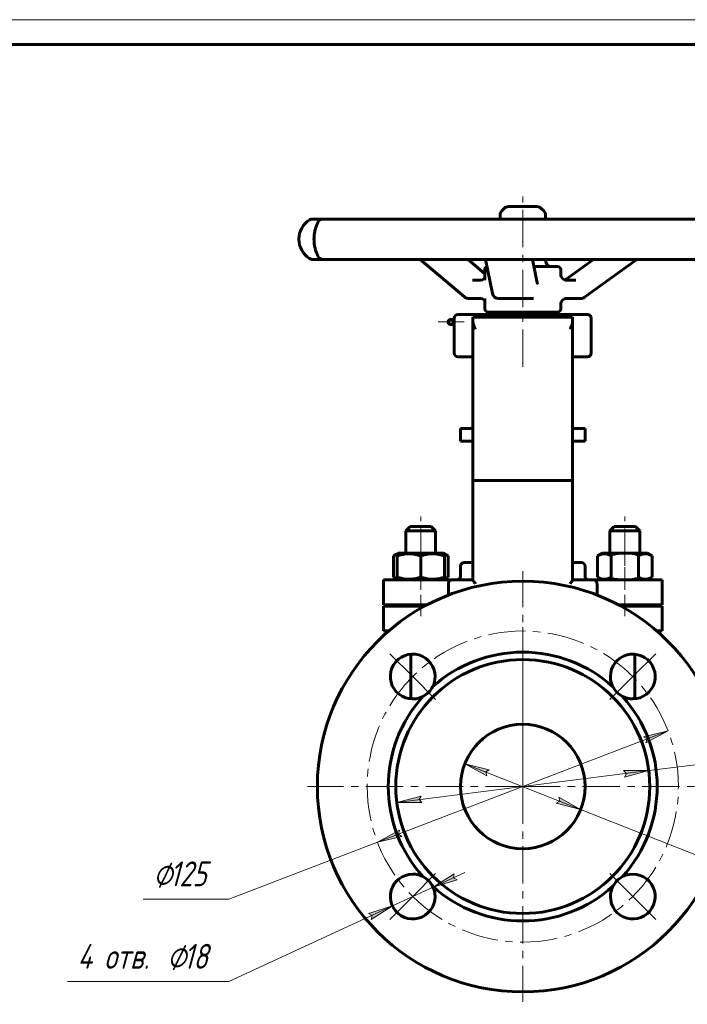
# Model space of a CAD drawing. Header units: millimetres. Extents: x 0 to 420, y 0 to 297.
# Tile 6 of 7: x 210 to 344, y 99 to 297. Entities that reach past the tile are written whole.
import ezdxf

# ---------------------------------------------------------------- set-up
doc = ezdxf.new("R2010")
doc.units = ezdxf.units.MM
for name, pattern in [('K5LT-1', [0]), ('K5LT_AXLED', [12, 7.5, -1.5, 1.5, -1.5]), ('K5LT_BASIC', [0]), ('K5LT_THIN', [0])]:
    doc.linetypes.add(name, pattern=pattern)
doc.layers.add('Системный слой', color=7, linetype='Continuous')
doc.layers.add('Системный слой (1)', color=7, linetype='Continuous', true_color=0x6c6c6c)
doc.styles.add('KDIMTEXTSTYLE', font='txt', dxfattribs={"width": 0.96, "oblique": 15, "height": 5})
doc.styles.add('KTEXTSTYLE', font='txt', dxfattribs={"width": 0.96, "height": 5})
doc.dimstyles.new('KDIMSTYLE (0.50)', dxfattribs={"dimtxt": 5, "dimasz": 1, "dimexe": 2, "dimexo": 0, "dimgap": 1, "dimtad": 1, "dimlfac": 2, "dimtxsty": 'KDIMTEXTSTYLE', "dimsah": 1, "dimcen": 0, "dimdle": 1, "dimadec": 0, "dimazin": 0, "dimtfac": 0.667, "dimtmove": 0, "dimatfit": 3, "dimfxl": 1, "dimtvp": 1, "dimtolj": 1, "dimtzin": 0, "dimarcsym": 0})

# ---------------------------------------------------------------- blocks, each defined once
blk = doc.blocks.new('U20')
at = {"layer": 'Системный слой (1)', "color": 150, "linetype": 'K5LT_BASIC', "lineweight": 60, "true_color": 0x0080ff}
for p, q in [((302.53, 241.01), (302.92, 240.93)), ((302.92, 240.93), (303.24, 240.72)), ((303.24, 240.72), (303.42, 240.49))]:
    blk.add_line(p, q, dxfattribs=at)
blk = doc.blocks.new('U21')
at = {"layer": 'Системный слой (1)', "color": 150, "linetype": 'K5LT_BASIC', "lineweight": 60, "true_color": 0x0080ff}
for p, q in [((318.65, 245.89), (318.65, 246.81)), ((318.65, 238.89), (318.65, 239.79))]:
    blk.add_line(p, q, dxfattribs=at)
blk = doc.blocks.new('U22')
at = {"layer": 'Системный слой (1)', "color": 150, "linetype": 'K5LT_BASIC', "lineweight": 60, "true_color": 0x0080ff}
for p, q in [((302.92, 244.75), (302.53, 244.67)), ((302.53, 244.67), (302.53, 244.67)), ((303.24, 244.96), (302.92, 244.75)), ((303.42, 245.19), (303.24, 244.96))]:
    blk.add_line(p, q, dxfattribs=at)
blk = doc.blocks.new('U23')
at = {"layer": 'Системный слой (1)', "color": 150, "linetype": 'K5LT_BASIC', "lineweight": 60, "true_color": 0x0080ff}
for p, q in [((303.42, 240.94), (303.42, 240.96)), ((303.42, 240.92), (303.42, 240.94)), ((303.42, 240.91), (303.42, 240.92))]:
    blk.add_line(p, q, dxfattribs=at)
blk = doc.blocks.new('U24')
at = {"layer": 'Системный слой (1)', "color": 150, "linetype": 'K5LT_BASIC', "lineweight": 60, "true_color": 0x0080ff}
for p, q in [((315.61, 256.96), (315.61, 257.73)), ((315.61, 248.64), (315.61, 248.84))]:
    blk.add_line(p, q, dxfattribs=at)
blk = doc.blocks.new('U25')
at = {"layer": 'Системный слой (1)', "color": 150, "linetype": 'K5LT_BASIC', "lineweight": 60, "true_color": 0x0080ff}
for p, q in [((304.03, 238.28), (310.06, 238.28)), ((310.06, 238.28), (318.04, 238.28))]:
    blk.add_line(p, q, dxfattribs=at)
blk = doc.blocks.new('U26')
at = {"layer": 'Системный слой (1)', "color": 150, "linetype": 'K5LT_BASIC', "lineweight": 60, "true_color": 0x0080ff}
for p, q in [((303.42, 244.71), (303.42, 246.81)), ((303.42, 238.89), (303.42, 240.97))]:
    blk.add_line(p, q, dxfattribs=at)
blk = doc.blocks.new('U27')
at = {"layer": 'Системный слой (1)', "color": 150, "linetype": 'K5LT_BASIC', "lineweight": 60, "true_color": 0x0080ff}
for p, q in [((319.58, 244.76), (319.51, 244.72)), ((319.66, 244.8), (319.58, 244.76)), ((319.74, 244.85), (319.66, 244.8))]:
    blk.add_line(p, q, dxfattribs=at)
blk = doc.blocks.new('U28')
at = {"layer": 'Системный слой (1)', "color": 150, "linetype": 'K5LT_BASIC', "lineweight": 60, "true_color": 0x0080ff}
for p, q in [((297.04, 236.28), (297.04, 236.78)), ((297.04, 235.78), (297.04, 236.28))]:
    blk.add_line(p, q, dxfattribs=at)
blk = doc.blocks.new('U29')
at = {"layer": 'Системный слой (1)', "color": 150, "linetype": 'K5LT_BASIC', "lineweight": 60, "true_color": 0x0080ff}
for p, q in [((297.29, 236.78), (297.29, 237.03)), ((297.29, 230.03), (297.29, 235.78))]:
    blk.add_line(p, q, dxfattribs=at)
blk = doc.blocks.new('U30')
at = {"layer": 'Системный слой (1)', "color": 150, "linetype": 'K5LT_BASIC', "lineweight": 60, "true_color": 0x0080ff}
for p, q in [((297.29, 236.71), (297.29, 236.78)), ((297.29, 236.53), (297.29, 236.71)), ((297.29, 236.28), (297.29, 236.53)), ((297.29, 236.11), (297.29, 236.28)), ((297.29, 235.9), (297.29, 236.11)), ((297.29, 235.79), (297.29, 235.9)), ((297.29, 235.78), (297.29, 235.79))]:
    blk.add_line(p, q, dxfattribs=at)
blk = doc.blocks.new('U31')
at = {"layer": 'Системный слой (1)', "color": 150, "linetype": 'K5LT_BASIC', "lineweight": 60, "true_color": 0x0080ff}
for p, q in [((298.04, 229.28), (301.04, 229.28)), ((321.04, 229.28), (324.04, 229.28))]:
    blk.add_line(p, q, dxfattribs=at)
blk = doc.blocks.new('U32')
at = {"layer": 'Системный слой (1)', "color": 150, "linetype": 'K5LT_BASIC', "lineweight": 60, "true_color": 0x0080ff}
for p, q in [((297.14, 236.28), (297.14, 236.78)), ((297.14, 235.78), (297.14, 236.28))]:
    blk.add_line(p, q, dxfattribs=at)
blk = doc.blocks.new('U33')
at = {"layer": 'Системный слой (1)', "color": 150, "linetype": 'K5LT_BASIC', "lineweight": 60, "true_color": 0x0080ff}
for p, q in [((296.05, 236.28), (296.05, 236.4)), ((296.05, 236.15), (296.05, 236.28))]:
    blk.add_line(p, q, dxfattribs=at)
blk = doc.blocks.new('U34')
at = {"layer": 'Системный слой (1)', "color": 150, "linetype": 'K5LT_BASIC', "lineweight": 60, "true_color": 0x0080ff}
for p, q in [((285.05, 185.02), (285.29, 184.89)), ((285.29, 184.89), (285.54, 184.78)), ((285.54, 184.78), (285.79, 184.69))]:
    blk.add_line(p, q, dxfattribs=at)
blk = doc.blocks.new('U35')
at = {"layer": 'Системный слой (1)', "color": 150, "linetype": 'K5LT_BASIC', "lineweight": 60, "true_color": 0x0080ff}
for p, q in [((295.29, 184.69), (295.53, 184.78)), ((295.53, 184.78), (295.78, 184.89)), ((295.78, 184.89), (296.02, 185.02))]:
    blk.add_line(p, q, dxfattribs=at)
blk = doc.blocks.new('U36')
at = {"layer": 'Системный слой (1)', "color": 150, "linetype": 'K5LT_BASIC', "lineweight": 60, "true_color": 0x0080ff}
for p, q in [((295.53, 189.54), (295.29, 189.62)), ((295.78, 189.43), (295.53, 189.54)), ((296.02, 189.3), (295.78, 189.43))]:
    blk.add_line(p, q, dxfattribs=at)
blk = doc.blocks.new('U37')
at = {"layer": 'Системный слой (1)', "color": 150, "linetype": 'K5LT_BASIC', "lineweight": 60, "true_color": 0x0080ff}
for p, q in [((285.29, 189.43), (285.05, 189.3)), ((285.54, 189.54), (285.29, 189.43)), ((285.79, 189.62), (285.54, 189.54))]:
    blk.add_line(p, q, dxfattribs=at)
blk = doc.blocks.new('U38')
at = {"layer": 'Системный слой (1)', "color": 150, "linetype": 'K5LT_BASIC', "lineweight": 60, "true_color": 0x0080ff}
for p, q in [((288.41, 195.21), (290.54, 195.21)), ((290.54, 195.21), (292.66, 195.21))]:
    blk.add_line(p, q, dxfattribs=at)
blk = doc.blocks.new('U39')
at = {"layer": 'Системный слой (1)', "color": 150, "linetype": 'K5LT_BASIC', "lineweight": 60, "true_color": 0x0080ff}
for p, q in [((287.54, 194.33), (290.54, 194.33)), ((290.54, 194.33), (293.54, 194.33))]:
    blk.add_line(p, q, dxfattribs=at)
blk = doc.blocks.new('U40')
at = {"layer": 'Системный слой (1)', "color": 150, "linetype": 'K5LT_BASIC', "lineweight": 60, "true_color": 0x0080ff}
for p, q in [((290.54, 189.86), (286.02, 189.86)), ((295.05, 189.86), (290.54, 189.86))]:
    blk.add_line(p, q, dxfattribs=at)
blk = doc.blocks.new('D6')
at = {"layer": 'Системный слой (1)'}
for points in [[(303.59, 145.89), (304.3, 146.32), (299.41, 147.55), (303.82, 145.1)], [(322.66, 138.37), (318.25, 140.82), (318.48, 140.02), (317.77, 139.59)]]:
    blk.add_hatch(color=7, dxfattribs=at).paths.add_polyline_path(points)
at = {"layer": 'Системный слой (1)', "color": 7, "linetype": 'K5LT_THIN', "lineweight": 18}
for p, q in [((299.41, 147.55), (304.3, 146.32)), ((303.82, 145.1), (299.41, 147.55)), ((299.41, 147.55), (322.66, 138.37)), ((304.3, 146.32), (303.59, 145.89)), ((303.59, 145.89), (303.82, 145.1)), ((318.48, 140.02), (318.25, 140.82)), ((318.25, 140.82), (322.66, 138.37)), ((317.77, 139.59), (318.48, 140.02)), ((322.66, 138.37), (317.77, 139.59)), ((322.66, 138.37), (366.47, 121.08)), ((366.47, 121.08), (381.55, 121.08))]:
    blk.add_line(p, q, dxfattribs=at)
blk.add_wipeout([(368.47, 122.08), (368.47, 129.46), (379.11, 129.46), (379.11, 122.08)]).dxf.layer = 'Системный слой (1)'
at = {"layer": 'Системный слой (1)', "color": 7, "char_height": 5, "attachment_point": 1, "style": 'KTEXTSTYLE'}
for s, insert in [('\\fArial|b0|c204|p34;\\H5.0;\\W1.000;\\Q15;\\fGOST Type AU|b0|i0|c204|p34;\\Q15;\\W0.960;⌀', (368.47, 128.66)), ('\\fArial|b0|c204|p34;\\H5.0;\\W1.000;\\Q15;\\fGOST Type AU|b0|i0|c204|p34;\\Q15;\\W0.960;50', (371.78, 128.66))]:
    blk.add_mtext(s, dxfattribs=dict(at, insert=insert))
blk = doc.blocks.new('KDIMARROW_01')
at = {"layer": 'Системный слой'}
blk.add_hatch(color=0, dxfattribs=at).paths.add_polyline_path([(0, 0), (-5, 0.66), (-4.5, 0), (-5, -0.66)])
at = {"layer": 'Системный слой', "color": 0, "linetype": 'K5LT_THIN', "lineweight": 18}
for p, q in [((-4.5, 0), (-5, 0.66)), ((-5, 0.66), (0, 0)), ((0, 0), (-5, -0.66)), ((-5, -0.66), (-4.5, 0))]:
    blk.add_line(p, q, dxfattribs=at)
at = {"layer": 'Системный слой (1)', "color": 0, "linetype": 'K5LT_THIN', "lineweight": 18}
blk.add_line((311.04, 142.96), (310.54, 142.96), dxfattribs=at)
blk = doc.blocks.new('D7')
at = {"layer": 'Системный слой (1)'}
for points in [[(331.46, 144.87), (336.34, 146.15), (331.29, 146.17), (331.87, 145.58)], [(290.78, 139.74), (290.2, 140.33), (290.61, 141.05), (285.74, 139.77)]]:
    blk.add_hatch(color=7, dxfattribs=at).paths.add_polyline_path(points)
at = {"layer": 'Системный слой (1)', "color": 7, "linetype": 'K5LT_THIN', "lineweight": 18}
for p, q in [((336.34, 146.15), (365.87, 149.87)), ((365.87, 149.87), (383.47, 149.87)), ((285.74, 139.77), (336.34, 146.15)), ((331.87, 145.58), (331.29, 146.17)), ((331.29, 146.17), (336.34, 146.15)), ((336.34, 146.15), (331.46, 144.87)), ((331.46, 144.87), (331.87, 145.58)), ((285.74, 139.77), (290.61, 141.05)), ((290.61, 141.05), (290.2, 140.33)), ((290.78, 139.74), (285.74, 139.77)), ((290.2, 140.33), (290.78, 139.74))]:
    blk.add_line(p, q, dxfattribs=at)
blk.add_wipeout([(367.87, 150.87), (367.87, 158.25), (380.92, 158.25), (380.92, 150.87)]).dxf.layer = 'Системный слой (1)'
at = {"layer": 'Системный слой (1)', "color": 7, "char_height": 5, "attachment_point": 1, "style": 'KTEXTSTYLE'}
for s, insert in [('\\fArial|b0|c204|p34;\\H5.0;\\W1.000;\\Q15;\\fGOST Type AU|b0|i0|c204|p34;\\Q15;\\W0.960;⌀', (367.87, 157.46)), ('\\fArial|b0|c204|p34;\\H5.0;\\W1.000;\\Q15;\\fGOST Type AU|b0|i0|c204|p34;\\Q15;\\W0.960;102', (371.18, 157.46))]:
    blk.add_mtext(s, dxfattribs=dict(at, insert=insert))
blk = doc.blocks.new('D8')
at = {"layer": 'Системный слой (1)'}
for points in [[(335.78, 151.74), (340.22, 154.14), (335.31, 152.97), (336.01, 152.53)], [(286.76, 132.95), (286.06, 133.38), (286.29, 134.18), (281.86, 131.77)]]:
    blk.add_hatch(color=7, dxfattribs=at).paths.add_polyline_path(points)
at = {"layer": 'Системный слой (1)', "color": 7, "linetype": 'K5LT_THIN', "lineweight": 18}
for p, q in [((340.22, 154.14), (281.86, 131.77)), ((335.31, 152.97), (340.22, 154.14)), ((336.01, 152.53), (335.31, 152.97)), ((340.22, 154.14), (335.78, 151.74)), ((335.78, 151.74), (336.01, 152.53)), ((281.86, 131.77), (286.29, 134.18)), ((286.76, 132.95), (281.86, 131.77)), ((286.29, 134.18), (286.06, 133.38)), ((286.06, 133.38), (286.76, 132.95)), ((281.86, 131.77), (252.01, 120.33)), ((252.01, 120.33), (234.81, 120.33))]:
    blk.add_line(p, q, dxfattribs=at)
blk.add_wipeout([(236.81, 121.33), (236.81, 128.71), (249.48, 128.71), (249.48, 121.33)]).dxf.layer = 'Системный слой (1)'
at = {"layer": 'Системный слой (1)', "color": 7, "char_height": 5, "attachment_point": 1, "style": 'KTEXTSTYLE'}
for s, insert in [('\\fArial|b0|c204|p34;\\H5.0;\\W1.000;\\Q15;\\fGOST Type AU|b0|i0|c204|p34;\\Q15;\\W0.960;⌀', (236.81, 127.92)), ('\\fArial|b0|c204|p34;\\H5.0;\\W1.000;\\Q15;\\fGOST Type AU|b0|i0|c204|p34;\\Q15;\\W0.960;125', (240.12, 127.92))]:
    blk.add_mtext(s, dxfattribs=dict(at, insert=insert))
blk = doc.blocks.new('U41')
at = {"layer": 'Системный слой (1)', "color": 30, "linetype": 'K5LT_AXLED', "lineweight": 18, "true_color": 0xff8000}
for q in [(311.04, 186.21), (267.79, 142.96), (354.29, 142.96), (311.04, 99.71)]:
    blk.add_line((311.04, 142.96), q, dxfattribs=at)
blk = doc.blocks.new('D9')
at = {"layer": 'Системный слой (1)'}
for points in [[(297.11, 124.64), (297.84, 124.25), (293.02, 122.75), (297.28, 125.45)], [(280.59, 116.27), (284.85, 118.97), (280.04, 117.47), (280.77, 117.08)]]:
    blk.add_hatch(color=7, dxfattribs=at).paths.add_polyline_path(points)
at = {"layer": 'Системный слой (1)', "color": 7, "linetype": 'K5LT_THIN', "lineweight": 18}
for p, q in [((293.02, 122.75), (299.37, 125.69)), ((297.28, 125.45), (293.02, 122.75)), ((297.11, 124.64), (297.28, 125.45)), ((297.84, 124.25), (297.11, 124.64)), ((293.02, 122.75), (284.85, 118.97)), ((293.02, 122.75), (297.84, 124.25)), ((284.85, 118.97), (252.01, 103.77)), ((284.85, 118.97), (278.5, 116.03)), ((284.85, 118.97), (280.04, 117.47)), ((280.59, 116.27), (284.85, 118.97)), ((280.04, 117.47), (280.77, 117.08)), ((280.77, 117.08), (280.59, 116.27)), ((252.01, 103.77), (219.6, 103.77))]:
    blk.add_line(p, q, dxfattribs=at)
blk.add_wipeout([(221.6, 104.77), (221.6, 112.15), (248.87, 112.15), (248.87, 104.77)]).dxf.layer = 'Системный слой (1)'
at = {"layer": 'Системный слой (1)', "color": 7, "char_height": 5, "attachment_point": 1, "style": 'KTEXTSTYLE'}
for s, insert in [('\\fArial|b0|c204|p34;\\H5.0;\\W1.000;\\Q15;\\fGOST Type AU|b0|i0|c204|p34;\\Q15;\\W0.960;4 отв. ', (221.6, 111.35)), ('\\fArial|b0|c204|p34;\\H5.0;\\W1.000;\\Q15;\\fGOST Type AU|b0|i0|c204|p34;\\Q15;\\W0.960;⌀', (239.59, 111.35)), ('\\fArial|b0|c204|p34;\\H5.0;\\W1.000;\\Q15;\\fGOST Type AU|b0|i0|c204|p34;\\Q15;\\W0.960;18', (242.9, 111.35))]:
    blk.add_mtext(s, dxfattribs=dict(at, insert=insert))
blk = doc.blocks.new('U42')
at = {"layer": 'Системный слой (1)', "color": 30, "linetype": 'K5LT_AXLED', "lineweight": 18, "true_color": 0xff8000}
for p, q in [((288.94, 165.05), (284.34, 169.65)), ((333.13, 165.05), (337.73, 169.65)), ((293.53, 160.46), (288.94, 165.05)), ((328.54, 160.46), (333.13, 165.05)), ((293.53, 125.46), (288.94, 120.86)), ((328.54, 125.46), (333.13, 120.86)), ((288.94, 120.86), (284.34, 116.26)), ((333.13, 120.86), (337.73, 116.26))]:
    blk.add_line(p, q, dxfattribs=at)
for start, end in [(45, 135), (135, 225), (315, 45), (225, 315)]:
    blk.add_arc((311.04, 142.96), 31.25, start, end, dxfattribs=at)
blk = doc.blocks.new('U43')
at = {"color": 7, "linetype": 'K5LT_THIN', "lineweight": 18}
blk.add_line((0, 297), (420, 297), dxfattribs=at)
at = {"color": 150, "linetype": 'K5LT_BASIC', "lineweight": 60, "true_color": 0x0080ff}
blk.add_line((20, 292), (415, 292), dxfattribs=at)

msp = doc.modelspace()

# ---------------------------------------------------------------- linework, layer by layer
at = {"layer": 'Системный слой (1)', "color": 30, "linetype": 'K5LT_AXLED', "lineweight": 18, "true_color": 0xff8000}
for p, q in [((311.0357, 227.2775), (311.0357, 261.4577)), ((299.2948, 236.2775), (294.0516, 236.2775)), ((290.5357, 187.2962), (290.5357, 197.2075)), ((331.5357, 187.2962), (331.5357, 197.2075)), ((290.5357, 182.4575), (290.5357, 187.0189)), ((331.5357, 182.4575), (331.5357, 187.0189)), ((290.5357, 177.2075), (290.5357, 181.4575)), ((331.5357, 177.2075), (331.5357, 181.4575))]:
    msp.add_line(p, q, dxfattribs=at)
at = {"layer": 'Системный слой (1)', "color": 150, "linetype": 'K5LT_BASIC', "lineweight": 60, "true_color": 0x0080ff}
for p, q in [((307.3264, 259.1006), (306.8215, 258.5957)), ((313.883, 259.4577), (308.1884, 259.4577)), ((314.745, 259.1006), (315.2499, 258.5957)), ((306.4644, 256.9615), (306.4644, 257.7337)), ((269.1946, 256.9615), (268.8586, 256.9615)), ((271.0774, 256.9615), (269.1946, 256.9615)), ((276.4563, 256.9615), (270.9921, 256.9615)), ((271.558, 256.9615), (271.5182, 256.9615)), ((281.7339, 256.9615), (276.4563, 256.9615)), ((291.6397, 256.9615), (281.7339, 256.9615)), ((299.1884, 256.9615), (291.6397, 256.9615)), ((311.2665, 256.9615), (299.1884, 256.9615)), ((319.357, 256.9615), (311.2665, 256.9615)), ((330.8405, 256.9615), (319.357, 256.9615)), ((337.6192, 256.9615), (330.8405, 256.9615)), ((345.8773, 256.9615), (337.6192, 256.9615)), ((268.8586, 248.8434), (269.1946, 248.8434)), ((269.1946, 248.8434), (270.9921, 248.8434)), ((270.9921, 248.8434), (276.4563, 248.8434)), ((276.4563, 248.8434), (281.7339, 248.8434)), ((281.7339, 248.8434), (291.6397, 248.8434)), ((299.3062, 241.3007), (290.4359, 248.8434)), ((291.6397, 248.8434), (299.1884, 248.8434)), ((299.1884, 248.8434), (311.2665, 248.8434)), ((303.4169, 245.9827), (300.0528, 248.8434)), ((304.9549, 241.9815), (303.5297, 248.8434)), ((311.2665, 248.8434), (319.357, 248.8434)), ((313.9471, 244.1089), (312.9638, 248.8434)), ((318.0449, 247.42), (313.2594, 247.42)), ((319.357, 248.8434), (330.8405, 248.8434)), ((319.7368, 244.849), (325.2639, 248.8434)), ((323.4491, 241.2414), (333.9681, 248.8434)), ((330.8405, 248.8434), (337.6192, 248.8434)), ((337.6192, 248.8434), (345.8773, 248.8434)), ((302.528, 244.6674), (300.9721, 244.6674)), ((303.4169, 244.7585), (303.4169, 244.7195)), ((303.4169, 244.705), (303.4169, 244.7195)), ((321.7041, 244.6674), (319.8733, 244.6674)), ((300.0959, 241.0104), (302.528, 241.0104)), ((303.4169, 240.9584), (303.4169, 240.9727)), ((306.1485, 241.0104), (312.7877, 241.0104)), ((312.7877, 241.0104), (313.2173, 241.0104)), ((319.8733, 241.0104), (322.7351, 241.0104)), ((298.0357, 237.7775), (324.0357, 237.7775)), ((307.2857, 237.7775), (307.2857, 238.2775)), ((314.7857, 237.7775), (314.7857, 238.2775)), ((297.0357, 236.7775), (296.5357, 236.7775)), ((297.0357, 235.7775), (296.5357, 235.7775)), ((297.1357, 236.5275), (297.0357, 236.5275)), ((297.1357, 236.0275), (297.0357, 236.0275)), ((297.2857, 236.7775), (297.1357, 236.7775)), ((297.2857, 235.7775), (297.1357, 235.7775)), ((301.0357, 236.3078), (301.0357, 237.2775)), ((321.0357, 237.2775), (301.0357, 237.2775)), ((301.0357, 236.3078), (301.0357, 204.4537)), ((321.0357, 237.2775), (321.0357, 236.3078)), ((321.0357, 236.3078), (321.0357, 204.4537)), ((324.7857, 230.0275), (324.7857, 237.0275)), ((298.5357, 214.8675), (298.5357, 212.3675)), ((301.0357, 214.8675), (298.5357, 214.8675)), ((323.5357, 214.8675), (321.0357, 214.8675)), ((323.5357, 214.8675), (323.5357, 212.3675)), ((301.0357, 212.3675), (298.5357, 212.3675)), ((323.5357, 212.3675), (321.0357, 212.3675)), ((301.0357, 184.4146), (301.0357, 204.4537)), ((301.5357, 204.4575), (320.5357, 204.4575)), ((321.0357, 184.4146), (321.0357, 204.4537)), ((287.5357, 194.3325), (288.4107, 195.2075)), ((287.5357, 189.8575), (287.5357, 194.3325)), ((293.5357, 194.3325), (292.6607, 195.2075)), ((293.5357, 189.8575), (293.5357, 194.3325)), ((328.5357, 194.3325), (329.4107, 195.2075)), ((328.5357, 189.8575), (328.5357, 194.3325)), ((328.5357, 194.3325), (334.5357, 194.3325)), ((329.4107, 195.2075), (333.6607, 195.2075)), ((334.5357, 194.3325), (333.6607, 195.2075)), ((334.5357, 189.8575), (334.5357, 194.3325)), ((285.0509, 189.2962), (286.0232, 189.8575)), ((285.0509, 185.0189), (285.0509, 189.2962)), ((285.7857, 189.7204), (286.0232, 189.8575)), ((285.7857, 189.2962), (285.7857, 189.7204)), ((285.7857, 185.0189), (285.7857, 189.2962)), ((290.5357, 185.0189), (290.5357, 189.2962)), ((296.0205, 189.2962), (295.0482, 189.8575)), ((295.2857, 189.7204), (295.0482, 189.8575)), ((295.2857, 189.7204), (295.2857, 189.2962)), ((295.2857, 185.0189), (295.2857, 189.2962)), ((296.0205, 185.0189), (296.0205, 189.2962)), ((299.2857, 187.9575), (301.0357, 187.9575)), ((321.0357, 187.9575), (322.7857, 187.9575)), ((326.0509, 189.2962), (327.0232, 189.8575)), ((326.0509, 185.0189), (326.0509, 189.2962)), ((326.7857, 189.7204), (327.0232, 189.8575)), ((336.0482, 189.8575), (327.0232, 189.8575)), ((328.7933, 185.0189), (328.7933, 189.2962)), ((334.2781, 185.0189), (334.2781, 189.2962)), ((337.0205, 189.2962), (336.0482, 189.8575)), ((336.2857, 189.7204), (336.0482, 189.8575)), ((337.0205, 185.0189), (337.0205, 189.2962)), ((298.5357, 185.2075), (298.5357, 187.2075)), ((323.5357, 185.2075), (323.5357, 187.2075)), ((283.0357, 179.4575), (283.0357, 184.4575)), ((283.0357, 184.4575), (296.7153, 184.4575)), ((286.0232, 184.4575), (285.0509, 185.0189)), ((285.7857, 184.5947), (285.7857, 185.0189)), ((286.0232, 184.4575), (285.7857, 184.5947)), ((295.0482, 184.4575), (296.0205, 185.0189)), ((295.0482, 184.4575), (295.2857, 184.5947)), ((295.2857, 185.0189), (295.2857, 184.5947)), ((296.7153, 184.4575), (301.0357, 184.4575)), ((321.0357, 184.4575), (325.3561, 184.4575)), ((325.3561, 184.4575), (339.0357, 184.4575)), ((327.0232, 184.4575), (326.0509, 185.0189)), ((327.0232, 184.4575), (326.7857, 184.5947)), ((336.0482, 184.4575), (337.0205, 185.0189)), ((336.0482, 184.4575), (336.2857, 184.5947)), ((339.0357, 179.4575), (339.0357, 184.4575)), ((296.1259, 181.4187), (296.1259, 183.7075)), ((325.9455, 181.4187), (325.9455, 183.7075)), ((283.0357, 179.4575), (291.8182, 179.4575)), ((283.0357, 179.2075), (291.3507, 179.2075)), ((283.0357, 174.2075), (283.0357, 179.2075)), ((287.5357, 179.2075), (287.5357, 179.4575)), ((330.2532, 179.4575), (339.0357, 179.4575)), ((330.7207, 179.2075), (339.0357, 179.2075)), ((334.5357, 179.2075), (334.5357, 179.4575)), ((339.0357, 174.2075), (339.0357, 179.2075)), ((283.0357, 174.2075), (284.1099, 174.2075)), ((337.9615, 174.2075), (339.0357, 174.2075)), ((288.5357, 160.5727), (288.5357, 169.5366)), ((333.5357, 160.5727), (333.5357, 169.5366))]:
    msp.add_line(p, q, dxfattribs=at)
for radius in [41.25, 25.5, 12.5]:
    msp.add_circle((311.0357, 142.9575), radius, dxfattribs=at)
for centre, radius, start, end in [((308.1884, 258.2387), 1.219, 90, 135), ((313.883, 258.2387), 1.219, 45, 90), ((307.6834, 257.7337), 1.219, 135, 180), ((314.3879, 257.7337), 1.219, 0, 45), ((270.6395, 252.9025), 4.5713, 122.090575, 237.909425), ((268.8586, 255.7425), 1.219, 90, 122.090575), ((270.9921, 255.7425), 1.219, 90, 153.455445), ((270.9921, 250.0624), 1.219, 206.544555, 270), ((268.8586, 250.0624), 1.219, 237.909425, 270), ((304.0264, 246.8105), 0.6095, 108.608351, 180), ((316.8259, 248.639), 1.219, 180, 270), ((318.0449, 246.8105), 0.6095, 0, 90), ((319.8734, 245.8864), 1.219, 269.833815, 270), ((300.0959, 242.2294), 1.219, 229.617452, 270), ((306.1485, 242.2294), 1.219, 191.740077, 270), ((319.8734, 239.7914), 1.219, 90, 90.16687), ((322.7351, 242.2294), 1.219, 270, 305.858923), ((298.0357, 237.0275), 0.75, 90, 180), ((304.0264, 238.887), 0.6095, 180, 270), ((318.0449, 238.887), 0.6095, 270, 0), ((324.0357, 237.0275), 0.75, 0, 90), ((296.5357, 236.2775), 0.5, 90, 165.522488), ((296.5357, 236.2775), 0.5, 194.477512, 270), ((298.0357, 230.0275), 0.75, 180, 270), ((324.0357, 230.0275), 0.75, 270, 0), ((299.2857, 187.2075), 0.75, 90, 180), ((322.7857, 187.2075), 0.75, 0, 90), ((297.7857, 185.2075), 0.75, 270, 0), ((324.2857, 185.2075), 0.75, 180, 270), ((288.9386, 165.0546), 4.5, 0, 297.217407), ((311.0357, 142.9575), 27, 90, 132.082326), ((311.0357, 142.9575), 27, 47.917674, 90), ((333.1328, 165.0546), 4.5, 270, 207.217407), ((288.9386, 165.0546), 4.5, 332.782593, 0), ((288.9386, 165.0546), 4.5, 297.217407, 332.782593), ((333.1328, 165.0546), 4.5, 207.217407, 242.782593), ((311.0357, 142.9575), 27, 137.917674, 222.082326), ((311.0357, 142.9575), 27, 317.917674, 42.082326), ((333.1328, 165.0546), 4.5, 242.782593, 270), ((288.9386, 120.8605), 4.5, 90, 27.217407), ((288.9386, 120.8605), 4.5, 62.782593, 90), ((288.9386, 120.8605), 4.5, 27.217407, 62.782593), ((333.1328, 120.8605), 4.5, 180, 117.217407), ((333.1328, 120.8605), 4.5, 117.217407, 152.782593), ((311.0357, 142.9575), 27, 227.917674, 312.082326), ((333.1328, 120.8605), 4.5, 152.782593, 180)]:
    msp.add_arc(centre, radius, start, end, dxfattribs=at)
for centre, major_axis, ratio, start_param, end_param in [((270.9921, 255.7425), (-1.1138, 0.4953), 0.95962734, 6.24009479, 6.28167137), ((270.9921, 250.0624), (-1.1138, -0.4953), 0.95962734, 0.00149478, 0.04309191), ((319.8733, 245.8864), (0, -1.219), 0.9999871, 4.71238898, 6.28318531), ((300.0959, 242.2294), (-0.7897, -0.9287), 0.51145672, 6.28311866, 6.28318531), ((306.1485, 242.2294), (1.1935, 0.2479), 0.82265868, 3.14159265, 3.14168256), ((319.8733, 239.7914), (0, 1.219), 0.9999871, 0, 1.57079633), ((322.7351, 242.2294), (0.714, -0.988), 0.31120196, 0, 0.00002028), ((301.5357, 204.4537), (-0.5, 0), 0.00761686, 4.71238898, 6.28318531), ((320.5357, 204.4537), (-0.5, 0), 0.00761686, 3.14159265, 4.71238898)]:
    msp.add_ellipse(centre, major_axis=major_axis, ratio=ratio, start_param=start_param, end_param=end_param, dxfattribs=at)
for points, knots in [([(269.8792, 249.5655), (269.8641, 249.5994), (269.8458, 249.6392), (269.8005, 249.739), (269.7732, 249.7996), (269.7283, 249.9025), (269.7117, 249.9411), (269.6791, 250.0187), (269.6634, 250.0566), (269.6144, 250.1779), (269.5801, 250.2663), (269.5073, 250.4681), (269.4684, 250.5839), (269.4077, 250.7835), (269.3851, 250.8623), (269.3321, 251.0604), (269.3024, 251.1827), (269.2477, 251.4367), (269.2227, 251.5684), (269.1803, 251.8327), (269.1624, 251.965), (269.135, 252.2253), (269.125, 252.353), (269.1111, 252.6146), (269.1073, 252.7491), (269.1065, 253.0225), (269.1097, 253.1612), (269.1221, 253.4165), (269.1305, 253.5339), (269.1538, 253.7741), (269.1691, 253.8968), (269.2059, 254.144), (269.2279, 254.2684), (269.2778, 254.5167), (269.306, 254.6397), (269.3663, 254.8781), (269.3986, 254.9928), (269.4653, 255.2115), (269.5, 255.3158), (269.5732, 255.5214), (269.6115, 255.6208), (269.6571, 255.7334), (269.6661, 255.7554), (269.6794, 255.7875), (269.6837, 255.798), (269.6945, 255.8236), (269.7007, 255.8384), (269.7194, 255.8822), (269.7314, 255.9102), (269.762, 255.9804), (269.7801, 256.0208), (269.814, 256.0961), (269.8305, 256.1321), (269.8514, 256.178), (269.8579, 256.1923), (269.8689, 256.2164), (269.8735, 256.2267), (269.8781, 256.237), (269.8786, 256.2382), (269.8792, 256.2394)], [0, 0, 0, 0, 1.29040471, 1.29040471, 2.58080943, 2.58080943, 3.29029385, 3.29029385, 3.92729623, 3.92729623, 5.201301, 5.201301, 6.63417445, 6.63417445, 7.51274938, 7.51274938, 8.76698469, 8.76698469, 10.01253212, 10.01253212, 11.20038754, 11.20038754, 12.3012059, 12.3012059, 13.44627322, 13.44627322, 14.61937803, 14.61937803, 15.63336219, 15.63336219, 16.72208012, 16.72208012, 17.8856225, 17.8856225, 19.11188342, 19.11188342, 20.37228957, 20.37228957, 21.65804056, 21.65804056, 23.08488115, 23.08488115, 23.4432745, 23.4432745, 23.62238406, 23.62238406, 23.88210997, 23.88210997, 24.40156178, 24.40156178, 25.23437017, 25.23437017, 26.12197466, 26.12197466, 26.56343525, 26.56343525, 26.94816637, 26.94816637, 26.99957196, 26.99957196, 26.99957196, 26.99957196]), ([(313.9471, 244.1089), (313.9492, 244.0988), (313.9513, 244.0893), (313.9539, 244.0778), (313.9545, 244.075), (313.9556, 244.0701), (313.9561, 244.0679), (313.9576, 244.0616), (313.9586, 244.0577), (313.9612, 244.0473), (313.9626, 244.0415), (313.9649, 244.0334), (313.9657, 244.0305), (313.9673, 244.0249), (313.9679, 244.0228), (313.9683, 244.0218), (313.9681, 244.0223), (313.9681, 244.0223)], [0, 0, 0, 0, 1.63004073, 1.63004073, 2.16881151, 2.16881151, 2.6195468, 2.6195468, 3.52101739, 3.52101739, 5.17367649, 5.17367649, 6.35662802, 6.35662802, 8.15662802, 8.15662802, 9, 9, 9, 9]), ([(301.0357, 236.3078), (301.0357, 236.274), (301.0397, 236.2046), (301.0554, 236.0972), (301.0796, 235.985), (301.1131, 235.8618), (301.1496, 235.748), (301.1859, 235.6451), (301.2253, 235.5395), (301.2717, 235.4225), (301.341, 235.2562), (301.4274, 235.0576), (301.499, 234.8976), (301.5357, 234.8156)], [0, 0, 0, 0, 1.05272686, 2.12517959, 3.21149651, 4.3312662, 5.65862074, 6.42145876, 7.2065587, 8.59677646, 9.65329121, 11.76744191, 14, 14, 14, 14]), ([(321.0357, 236.3078), (321.0357, 236.274), (321.0317, 236.2046), (321.016, 236.0972), (320.9918, 235.985), (320.9583, 235.8618), (320.9217, 235.748), (320.8855, 235.6451), (320.8461, 235.5395), (320.7996, 235.4225), (320.7304, 235.2562), (320.644, 235.0576), (320.5723, 234.8976), (320.5357, 234.8156)], [0, 0, 0, 0, 1.05272686, 2.12517959, 3.21149651, 4.3312662, 5.65862074, 6.42145876, 7.2065587, 8.59677646, 9.65329121, 11.76744191, 14, 14, 14, 14]), ([(290.5357, 189.2962), (290.3736, 189.3502), (290.1035, 189.4334), (289.7014, 189.5372), (289.3435, 189.6127), (289.0444, 189.6596), (288.7771, 189.6911), (288.5065, 189.7137), (288.1731, 189.7237), (287.8961, 189.7163), (287.6146, 189.6982), (287.3191, 189.6672), (286.9074, 189.6003), (286.3946, 189.4857), (286.0105, 189.3711), (285.7857, 189.2962)], [0, 0, 0, 0, 1.67981626, 2.78068749, 4.10062144, 5.2997801, 5.78516139, 6.77396186, 7.99981908, 9.10206657, 9.53045066, 10.80659157, 12.05516695, 13.66764409, 16, 16, 16, 16]), ([(295.2857, 189.2962), (295.1236, 189.3502), (294.8535, 189.4334), (294.4514, 189.5372), (294.0935, 189.6127), (293.7944, 189.6596), (293.5271, 189.6911), (293.2565, 189.7137), (292.9231, 189.7237), (292.6461, 189.7163), (292.3646, 189.6982), (292.0691, 189.6672), (291.6574, 189.6003), (291.1446, 189.4857), (290.7605, 189.3711), (290.5357, 189.2962)], [0, 0, 0, 0, 1.67981626, 2.78068749, 4.10062144, 5.2997801, 5.78516139, 6.77396186, 7.99981908, 9.10206657, 9.53045066, 10.80659157, 12.05516695, 13.66764409, 16, 16, 16, 16]), ([(328.7933, 189.2962), (328.6725, 189.3659), (328.4741, 189.4692), (328.2075, 189.5776), (328.0001, 189.6432), (327.8133, 189.686), (327.6217, 189.7137), (327.4292, 189.7237), (327.2445, 189.7151), (327.0578, 189.691), (326.8639, 189.6492), (326.5838, 189.5616), (326.313, 189.4415), (326.1153, 189.3333), (326.0509, 189.2962)], [0, 0, 0, 0, 2.03193949, 3.31163349, 4.3966445, 5.4235888, 6.35058924, 7.49983039, 8.53318741, 9.33577528, 10.52418436, 11.68484669, 13.91500354, 15, 15, 15, 15]), ([(337.0205, 189.2962), (336.8998, 189.3659), (336.7013, 189.4692), (336.4347, 189.5776), (336.2274, 189.6432), (336.0405, 189.686), (335.8489, 189.7137), (335.6565, 189.7237), (335.4717, 189.7151), (335.285, 189.691), (335.0911, 189.6492), (334.8111, 189.5616), (334.5403, 189.4415), (334.3425, 189.3333), (334.2781, 189.2962)], [0, 0, 0, 0, 2.03193949, 3.31163349, 4.3966445, 5.4235888, 6.35058924, 7.49983039, 8.53318741, 9.33577528, 10.52418436, 11.68484669, 13.91500354, 15, 15, 15, 15]), ([(285.7857, 185.0189), (285.9478, 184.9649), (286.2179, 184.8817), (286.62, 184.7779), (286.9778, 184.7024), (287.277, 184.6555), (287.5443, 184.624), (287.8149, 184.6014), (288.1483, 184.5913), (288.4253, 184.5988), (288.7068, 184.6168), (289.0023, 184.6478), (289.414, 184.7148), (289.9268, 184.8294), (290.3109, 184.944), (290.5357, 185.0189)], [0, 0, 0, 0, 1.67981626, 2.78068749, 4.10062144, 5.2997801, 5.78516139, 6.77396186, 7.99981908, 9.10206657, 9.53045066, 10.80659157, 12.05516695, 13.66764409, 16, 16, 16, 16]), ([(290.5357, 185.0189), (290.6978, 184.9649), (290.9679, 184.8817), (291.37, 184.7779), (291.7278, 184.7024), (292.027, 184.6555), (292.2943, 184.624), (292.5649, 184.6014), (292.8983, 184.5913), (293.1753, 184.5988), (293.4568, 184.6168), (293.7523, 184.6478), (294.164, 184.7148), (294.6768, 184.8294), (295.0609, 184.944), (295.2857, 185.0189)], [0, 0, 0, 0, 1.67981626, 2.78068749, 4.10062144, 5.2997801, 5.78516139, 6.77396186, 7.99981908, 9.10206657, 9.53045066, 10.80659157, 12.05516695, 13.66764409, 16, 16, 16, 16]), ([(296.7153, 184.4575), (296.6773, 184.4575), (296.6199, 184.4485), (296.5391, 184.4179), (296.4712, 184.3812), (296.399, 184.3273), (296.3349, 184.2636), (296.282, 184.1974), (296.2389, 184.1312), (296.2011, 184.0584), (296.1725, 183.9869), (296.1526, 183.9205), (296.1398, 183.8632), (296.129, 183.7928), (296.1259, 183.7412), (296.1259, 183.7075)], [0, 0, 0, 0, 2.40588586, 3.55836299, 5.00415949, 6.62952372, 8.17060211, 9.30036433, 10.42322343, 11.53428538, 12.63351027, 13.41470184, 14.14600938, 14.79600905, 16, 16, 16, 16]), ([(301.0357, 184.4146), (301.0357, 184.4017), (301.0444, 184.3677), (301.0733, 184.313), (301.1056, 184.2617), (301.1332, 184.2207), (301.1676, 184.1722), (301.2075, 184.1184), (301.25, 184.0629), (301.3097, 183.9865), (301.4037, 183.8692), (301.4865, 183.7678), (301.5357, 183.7075)], [0, 0, 0, 0, 1.40644285, 3.06120332, 3.73119379, 4.52742667, 5.41947091, 6.37919348, 7.34218232, 8.23488381, 10.15927106, 13, 13, 13, 13]), ([(321.0357, 184.4146), (321.0357, 184.4017), (321.027, 184.3677), (320.998, 184.313), (320.9658, 184.2617), (320.9382, 184.2207), (320.9037, 184.1722), (320.8639, 184.1184), (320.8214, 184.0629), (320.7616, 183.9865), (320.6677, 183.8692), (320.5849, 183.7678), (320.5357, 183.7075)], [0, 0, 0, 0, 1.40644285, 3.06120332, 3.73119379, 4.52742667, 5.41947091, 6.37919348, 7.34218232, 8.23488381, 10.15927106, 13, 13, 13, 13]), ([(325.3561, 184.4575), (325.3941, 184.4575), (325.4514, 184.4485), (325.5323, 184.4179), (325.6001, 184.3812), (325.6724, 184.3273), (325.7365, 184.2636), (325.7894, 184.1974), (325.8325, 184.1312), (325.8703, 184.0584), (325.8989, 183.9869), (325.9188, 183.9205), (325.9316, 183.8632), (325.9424, 183.7928), (325.9455, 183.7412), (325.9455, 183.7075)], [0, 0, 0, 0, 2.40588586, 3.55836299, 5.00415949, 6.62952372, 8.17060211, 9.30036433, 10.42322343, 11.53428538, 12.63351027, 13.41470184, 14.14600938, 14.79600905, 16, 16, 16, 16]), ([(326.0509, 185.0189), (326.1716, 184.9492), (326.3701, 184.8459), (326.6367, 184.7375), (326.844, 184.6719), (327.0309, 184.6291), (327.2225, 184.6014), (327.4149, 184.5913), (327.5996, 184.6), (327.7864, 184.624), (327.9802, 184.6659), (328.2603, 184.7535), (328.5311, 184.8735), (328.7289, 184.9817), (328.7933, 185.0189)], [0, 0, 0, 0, 2.03193949, 3.31163349, 4.3966445, 5.4235888, 6.35058924, 7.49983039, 8.53318741, 9.33577528, 10.52418436, 11.68484669, 13.91500354, 15, 15, 15, 15]), ([(334.2781, 185.0189), (334.3989, 184.9492), (334.5973, 184.8459), (334.8639, 184.7375), (335.0713, 184.6719), (335.2581, 184.6291), (335.4497, 184.6014), (335.6421, 184.5913), (335.8269, 184.6), (336.0136, 184.624), (336.2075, 184.6659), (336.4875, 184.7535), (336.7584, 184.8735), (336.9561, 184.9817), (337.0205, 185.0189)], [0, 0, 0, 0, 2.03193949, 3.31163349, 4.3966445, 5.4235888, 6.35058924, 7.49983039, 8.53318741, 9.33577528, 10.52418436, 11.68484669, 13.91500354, 15, 15, 15, 15])]:
    msp.add_open_spline(points, degree=3, knots=knots, dxfattribs=at)
at = {"layer": 'Системный слой (1)', "color": 7, "linetype": 'K5LT-1'}
for points in [[(334.2781, 189.2962), (334.1504, 189.333), (333.8238, 189.4224), (333.2305, 189.5593), (332.6333, 189.6552), (332.1723, 189.6976), (331.9157, 189.7124), (331.7496, 189.7181), (331.6102, 189.7203), (331.4602, 189.7207), (331.2721, 189.7172), (331.0463, 189.7069), (330.722, 189.6834), (330.2522, 189.6285), (329.7172, 189.5311), (329.2157, 189.4134), (328.9337, 189.3367), (328.7933, 189.2962)], [(328.7933, 185.0189), (328.921, 184.982), (329.2476, 184.8927), (329.8409, 184.7557), (330.4381, 184.6599), (330.899, 184.6175), (331.1557, 184.6027), (331.3218, 184.597), (331.4612, 184.5947), (331.6112, 184.5944), (331.7993, 184.5979), (332.0251, 184.6082), (332.3494, 184.6317), (332.8192, 184.6866), (333.3542, 184.784), (333.8557, 184.9016), (334.1377, 184.9784), (334.2781, 185.0189)]]:
    msp.add_open_spline(points, degree=3, knots=[0, 0, 0, 0, 3.15229629, 8.02402693, 14.43035773, 17.47429983, 18.99627089, 20.51824194, 21.40985484, 22.30146773, 24.08469353, 25.86791932, 27.65114512, 31.79250392, 37.07252473, 40.53626237, 44, 44, 44, 44], dxfattribs=at)

# ---------------------------------------------------------------- block references
at = {"layer": 'Системный слой (1)'}
for name in ['U24', 'U26', 'U21', 'U22', 'U27', 'U20', 'U23', 'U25', 'U33', 'U28', 'U32', 'U29', 'U30', 'U31', 'U39', 'U38', 'U37', 'U40', 'U36', 'U34', 'U35']:
    msp.add_blockref(name, (0, 0), dxfattribs=at)

# ---------------------------------------------------------------- next in the draw order: dimensions: what is measured, and where the dimension line sits
at = {"layer": 'Системный слой (1)', "color": 7}
dim = msp.add_diameter_dim_2p(p1=(287.7815, 152.136), p2=(334.2899, 133.7791), dimstyle='KDIMSTYLE (0.50)', override={"dimtih": 1, "dimtoh": 1, "dimpost": '\\fGOST Type AU|b0|c204|p34;\\H5.0;\\W0.960;\\Q15;<>', "dimblk1": 'KDIMARROW_01', "dimblk2": 'KDIMARROW_01', "dimclrt": 7, "dimtol": 1, "dimtp": 0, "dimtm": 0, "dimtdec": 5, "dimtmove": 1, "dimatfit": 2, "dimtolj": 1}, dxfattribs=at)
dim.commit()
dim.dimension.update_dxf_attribs({"geometry": 'D6', "text_midpoint": (368.4727, 121.0766), "dimtype": 163})

# ---------------------------------------------------------------- next in the draw order: dimensions: what is measured, and where the dimension line sits
dim = msp.add_diameter_dim_2p(p1=(260.436, 136.5798), p2=(361.6353, 149.3352), dimstyle='KDIMSTYLE (0.50)', override={"dimtih": 1, "dimtoh": 1, "dimpost": '\\fGOST Type AU|b0|c204|p34;\\H5.0;\\W0.960;\\Q15;<>', "dimblk1": 'KDIMARROW_01', "dimblk2": 'KDIMARROW_01', "dimclrt": 7, "dimtol": 1, "dimtp": 0, "dimtm": 0, "dimtdec": 5, "dimtmove": 1, "dimatfit": 2, "dimtolj": 1}, dxfattribs=at)
dim.commit()
dim.dimension.update_dxf_attribs({"geometry": 'D7', "text_midpoint": (367.8715, 149.8692), "dimtype": 163})

# ---------------------------------------------------------------- next in the draw order: dimensions: what is measured, and where the dimension line sits
dim = msp.add_diameter_dim_2p(p1=(369.3947, 165.3288), p2=(252.6767, 120.5863), dimstyle='KDIMSTYLE (0.50)', override={"dimtih": 1, "dimtoh": 1, "dimpost": '\\fGOST Type AU|b0|c204|p34;\\H5.0;\\W0.960;\\Q15;<>', "dimblk1": 'KDIMARROW_01', "dimblk2": 'KDIMARROW_01', "dimclrt": 7, "dimtol": 1, "dimtp": 0, "dimtm": 0, "dimtdec": 5, "dimtmove": 1, "dimatfit": 2, "dimtolj": 1}, dxfattribs=at)
dim.commit()
dim.dimension.update_dxf_attribs({"geometry": 'D8', "text_midpoint": (250.0084, 120.3301), "dimtype": 163})

# ---------------------------------------------------------------- next in the draw order: linework, layer by layer
at = {"layer": 'Системный слой (1)', "color": 30, "linetype": 'K5LT_AXLED', "lineweight": 18, "true_color": 0xff8000}
msp.add_line((311.0357, 135.9575), (311.0357, 174.9575), dxfattribs=at)

# ---------------------------------------------------------------- next in the draw order: block references
at = {"layer": 'Системный слой (1)'}
msp.add_blockref('U41', (0, 0), dxfattribs=at)

# ---------------------------------------------------------------- next in the draw order: dimensions: what is measured, and where the dimension line sits
at = {"layer": 'Системный слой (1)', "color": 7}
dim = msp.add_diameter_dim_2p(p1=(297.1061, 124.641), p2=(280.7712, 117.0799), dimstyle='KDIMSTYLE (0.50)', override={"dimtih": 1, "dimtoh": 1, "dimpost": '\\fGOST Type AU|b0|c204|p34;\\H5.0;\\W0.960;\\Q15;\\fGOST Type AU|b0|i0|c204|p34;\\Q15;4 отв. \\fGOST Type AU|b0|c204|p34;\\H5.0;\\W0.960;\\Q15;<>', "dimblk1": 'KDIMARROW_01', "dimblk2": 'KDIMARROW_01', "dimclrt": 7, "dimtol": 1, "dimtp": 0, "dimtm": 0, "dimtdec": 5, "dimtmove": 1, "dimatfit": 2, "dimtolj": 1}, dxfattribs=at)
dim.commit()
dim.dimension.update_dxf_attribs({"geometry": 'D9', "text_midpoint": (250.0084, 103.7661), "dimtype": 163})

# ---------------------------------------------------------------- next in the draw order: block references
msp.add_blockref('U43', (0, 0))
at = {"layer": 'Системный слой (1)'}
msp.add_blockref('U42', (0, 0), dxfattribs=at)

doc.saveas('drawing.dxf')
